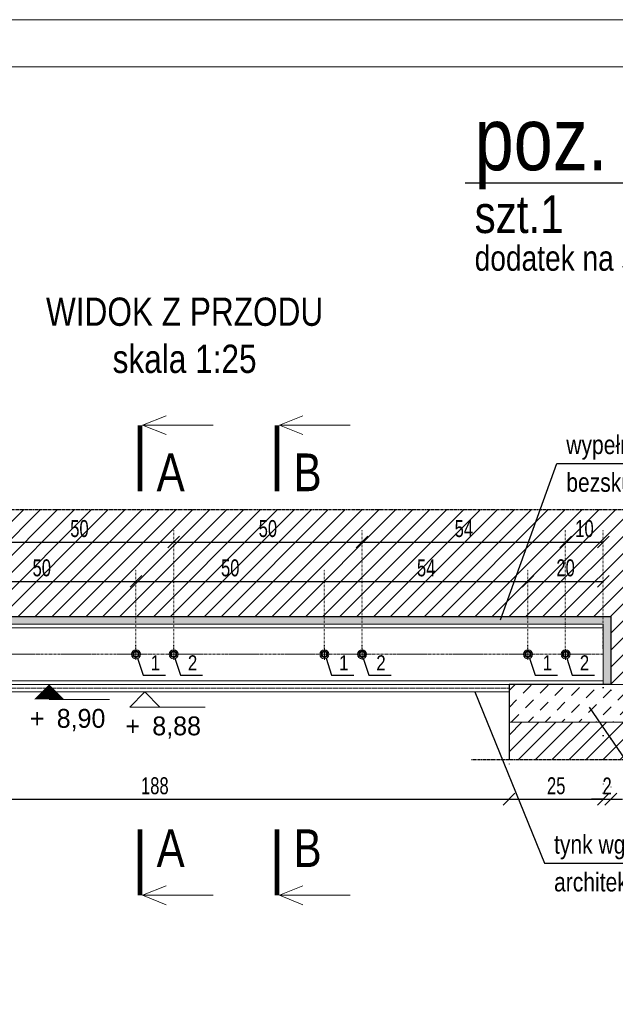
# Model space of a CAD drawing. Header units: millimetres. Extents: x 11149 to 111407, y -107619 to -23630.
# Tile 54 of 245: x 18801 to 18959, y -35621 to -35360. Entities that reach past the tile are written whole.
import ezdxf
from ezdxf.enums import TextEntityAlignment as Align

# ---------------------------------------------------------------- set-up
doc = ezdxf.new("R2010")
doc.units = ezdxf.units.MM
doc.header["$LTSCALE"] = 2
for name, pattern in [('CENTER2', [28.575, 19.05, -3.175, 3.175, -3.175]), ('DOT', [6.35, 0, -6.35]), ('HIDDEN', [9.525, 6.35, -3.175])]:
    doc.linetypes.add(name, pattern=pattern)
doc.layers.get('0').update_dxf_attribs({"plot": 0})
doc.layers.get('Defpoints').update_dxf_attribs({"color": 1})
for name, color, linetype, lineweight in [('e-cad_252', 252, 'HIDDEN', 9), ('e-cad_cienkie', 1, 'Continuous', 9), ('e-cad_kontur', 2, 'Continuous', 25), ('e-cad_obok', 3, 'Continuous', 9), ('e-cad_opisy', 7, 'Continuous', 9), ('e-cad_osie', 22, 'CENTER2', 9), ('e-cad_stal_kontur', 222, 'Continuous', 20), ('e-cad_wymiary', 4, 'Continuous', 9)]:
    doc.layers.add(name, color=color, linetype=linetype, lineweight=lineweight)
doc.layers.add('e-cad_ukryte', color=30, linetype='HIDDEN')
doc.styles.add('e-cad_1', font='arial.ttf', dxfattribs={"width": 0.7})
doc.styles.add('e-cad_2', font='arial.ttf', dxfattribs={"width": 0.8})
doc.dimstyles.new('e-cad_1_25_[cm]', dxfattribs={"dimscale": 2.5, "dimtxt": 1.8, "dimasz": 1.25, "dimexe": 1.25, "dimexo": 0.625, "dimgap": 0.5, "dimtad": 1, "dimdec": 0, "dimrnd": 1, "dimzin": 1, "dimtxsty": 'e-cad_1', "dimblk": 'OBLIQUE', "dimcen": 2.5, "dimclrd": 256, "dimclre": 252, "dimclrt": 7, "dimadec": 0, "dimazin": 0, "dimtfac": 1, "dimtix": 1, "dimtmove": 2, "dimatfit": 3, "dimldrblk": 'NONE', "dimfxl": 60, "dimfxlon": 1, "dimarcsym": 0})

# ---------------------------------------------------------------- blocks, each defined once
blk = doc.blocks.new('A3_poziom')
for points in [[(0, 0), (420, 0), (420, 297), (0, 297)], [(30, 5), (415, 5), (415, 292), (30, 292)]]:
    blk.add_lwpolyline(points, close=True)
blk = doc.blocks.new('e-cad_ZelbetPozycja')
at = {"layer": 'e-cad_opisy', "ltscale": 0.04, "style": 'e-cad_1', "width": 0.8}
for tag, p, height in [('OPIS_1', (0, 1.33), 6.67), ('OPIS_2', (0, -5.33), 4), ('OPIS_4', (16, -5.33), 4), ('OPIS_3', (0, -9.33), 2.67)]:
    blk.add_attdef(tag, p, '', height=height, dxfattribs=at)
at = {"layer": 'e-cad_opisy', "ltscale": 0.04, "style": 'e-cad_1', "width": 0.8, "flags": 1}
for tag, p in [('POZYCJA', (0, -20)), ('ILOSC', (0, -26.67)), ('DODATEK', (0, -33.33))]:
    blk.add_attdef(tag, p, '', height=4, dxfattribs=at)
blk = doc.blocks.new('_None')
blk = doc.blocks.new('_OBLIQUE')
at = {"color": 0, "linetype": 'ByBlock', "lineweight": -2}
blk.add_line((-0.5, -0.5), (0.5, 0.5), dxfattribs=at)
blk = doc.blocks.new('*D1572')
at = {"layer": 'Defpoints', "color": 0, "ltscale": 0.5}
for p in [(18743.31, -35538.36), (18931.31, -35555.86), (18931.31, -35566.81)]:
    blk.add_point(p, dxfattribs=at)
at = {"layer": 'e-cad_wymiary', "color": 252, "linetype": 'DOT', "lineweight": -2}
for p, q in [((18743.31, -35539.92), (18743.31, -35569.94)), ((18931.31, -35557.43), (18931.31, -35569.94))]:
    blk.add_line(p, q, dxfattribs=at)
at = {"layer": 'e-cad_wymiary', "lineweight": -2}
blk.add_line((18743.31, -35566.81), (18931.31, -35566.81), dxfattribs=at)
at = {"layer": 'e-cad_wymiary', "lineweight": -2, "ltscale": 0.5, "xscale": 3.125, "yscale": 3.125, "zscale": 3.125, "rotation": 180}
blk.add_blockref('_OBLIQUE', (18743.31, -35566.81), dxfattribs=at)
at = {"layer": 'e-cad_wymiary', "lineweight": -2, "ltscale": 0.5, "xscale": 3.125, "yscale": 3.125, "zscale": 3.125}
blk.add_blockref('_OBLIQUE', (18931.31, -35566.81), dxfattribs=at)
at = {"layer": 'e-cad_wymiary', "color": 7, "ltscale": 0.5, "insert": (18837.31, -35563.27), "char_height": 4.5, "attachment_point": 5, "style": 'e-cad_1'}
blk.add_mtext('188', dxfattribs=at)
blk = doc.blocks.new('e-cad_przekroj_1_1_P')
for points in [[(0.25, 7), (2.75, 8)], [(0.25, 7), (7.75, 7)], [(0.25, 7), (2.75, 6)]]:
    blk.add_lwpolyline(points)
at = {"const_width": 0.5}
blk.add_lwpolyline([(0, 0), (0, 7)], dxfattribs=at)
at = {"style": 'e-cad_1', "width": 0.8}
blk.add_attdef('SYMBOL', (1.75, 0), '', height=4, dxfattribs=at)
blk = doc.blocks.new('e-cad_przekroj_1_2_P')
at = {"const_width": 0.5}
blk.add_lwpolyline([(0, 0), (0, -7)], dxfattribs=at)
for points in [[(0.25, -7), (2.75, -6)], [(0.25, -7), (7.75, -7)], [(0.25, -7), (2.75, -8)]]:
    blk.add_lwpolyline(points)
at = {"style": 'e-cad_1', "width": 0.8}
blk.add_attdef('SYMBOL', (1.75, -4), '', height=4, dxfattribs=at)
blk = doc.blocks.new('*D1573')
at = {"layer": 'Defpoints', "color": 0, "ltscale": 0.5}
for p in [(18956.31, -35535.59), (18931.31, -35555.86), (18956.31, -35566.81)]:
    blk.add_point(p, dxfattribs=at)
at = {"layer": 'e-cad_wymiary', "color": 252, "linetype": 'DOT', "lineweight": -2}
for p, q in [((18956.31, -35537.15), (18956.31, -35569.94)), ((18931.31, -35557.43), (18931.31, -35569.94))]:
    blk.add_line(p, q, dxfattribs=at)
at = {"layer": 'e-cad_wymiary', "lineweight": -2}
blk.add_line((18931.31, -35566.81), (18956.31, -35566.81), dxfattribs=at)
at = {"layer": 'e-cad_wymiary', "lineweight": -2, "ltscale": 0.5, "xscale": 3.125, "yscale": 3.125, "zscale": 3.125, "rotation": 180}
blk.add_blockref('_OBLIQUE', (18931.31, -35566.81), dxfattribs=at)
at = {"layer": 'e-cad_wymiary', "lineweight": -2, "ltscale": 0.5, "xscale": 3.125, "yscale": 3.125, "zscale": 3.125}
blk.add_blockref('_OBLIQUE', (18956.31, -35566.81), dxfattribs=at)
at = {"layer": 'e-cad_wymiary', "color": 7, "ltscale": 0.5, "insert": (18943.81, -35563.27), "char_height": 4.5, "attachment_point": 5, "style": 'e-cad_1'}
blk.add_mtext('25', dxfattribs=at)
blk = doc.blocks.new('*D1576')
at = {"layer": 'Defpoints', "color": 0, "ltscale": 0.5}
for p in [(18958.31, -35536.36), (18956.31, -35566.81), (18958.31, -35566.81)]:
    blk.add_point(p, dxfattribs=at)
at = {"layer": 'e-cad_wymiary', "color": 252, "linetype": 'DOT', "lineweight": -2}
for p, q in [((18958.31, -35537.92), (18958.31, -35569.94)), ((18956.31, -35565.25), (18956.31, -35563.69))]:
    blk.add_line(p, q, dxfattribs=at)
at = {"layer": 'e-cad_wymiary', "lineweight": -2}
for p, q in [((18956.31, -35566.81), (18953.18, -35566.81)), ((18956.31, -35566.81), (18958.31, -35566.81)), ((18958.31, -35566.81), (18961.43, -35566.81))]:
    blk.add_line(p, q, dxfattribs=at)
at = {"layer": 'e-cad_wymiary', "lineweight": -2, "ltscale": 0.5, "xscale": 3.125, "yscale": 3.125, "zscale": 3.125}
blk.add_blockref('_OBLIQUE', (18956.31, -35566.81), dxfattribs=at)
at = {"layer": 'e-cad_wymiary', "lineweight": -2, "ltscale": 0.5, "xscale": 3.125, "yscale": 3.125, "zscale": 3.125, "rotation": 180}
blk.add_blockref('_OBLIQUE', (18958.31, -35566.81), dxfattribs=at)
at = {"layer": 'e-cad_wymiary', "color": 7, "ltscale": 0.5, "insert": (18957.31, -35563.3), "char_height": 4.5, "attachment_point": 5, "style": 'e-cad_1'}
blk.add_mtext('2', dxfattribs=at)
blk = doc.blocks.new('e-cad_kota_3_1')
blk.add_line((-1.6, -1.6), (6.4, -1.6))
blk.add_lwpolyline([(-1.6, -1.6), (0, 0), (1.6, -1.6)])
at = {"style": 'e-cad_1', "width": 0.95}
blk.add_attdef('ZNAK', text='', height=2, dxfattribs=at).set_placement((-0.5, -4.6), align=Align.RIGHT)
blk.add_attdef('RZEDNA', (0.8, -4.6), '', height=2, dxfattribs=at)
blk = doc.blocks.new('e-cad_kota_2_1')
blk.add_line((0, -1.6), (6.4, -1.6))
blk.add_lwpolyline([(0, 0, 0, 3.2, 0), (0, -1.6, 3.2, 3.2, 0)], format="xyseb")
at = {"style": 'e-cad_1', "width": 0.95}
blk.add_attdef('ZNAK', text='', height=2, dxfattribs=at).set_placement((-0.5, -4.6), align=Align.RIGHT)
blk.add_attdef('RZEDNA', (0.8, -4.6), '', height=2, dxfattribs=at)
blk = doc.blocks.new('*D1581')
at = {"layer": 'Defpoints', "color": 0, "ltscale": 0.5}
for p in [(18832.31, -35509.02), (18782.31, -35528.56), (18832.31, -35528.36)]:
    blk.add_point(p, dxfattribs=at)
at = {"layer": 'e-cad_wymiary', "color": 252, "linetype": 'DOT', "lineweight": -2, "ltscale": 0.02}
for p, q in [((18782.31, -35527), (18782.31, -35505.89)), ((18832.31, -35526.79), (18832.31, -35505.89))]:
    blk.add_line(p, q, dxfattribs=at)
at = {"layer": 'e-cad_wymiary', "lineweight": -2, "ltscale": 0.02}
blk.add_line((18782.31, -35509.02), (18832.31, -35509.02), dxfattribs=at)
at = {"layer": 'e-cad_wymiary', "lineweight": -2, "ltscale": 0.5, "xscale": 3.125, "yscale": 3.125, "zscale": 3.125, "rotation": 180}
blk.add_blockref('_OBLIQUE', (18782.31, -35509.02), dxfattribs=at)
at = {"layer": 'e-cad_wymiary', "lineweight": -2, "ltscale": 0.5, "xscale": 3.125, "yscale": 3.125, "zscale": 3.125}
blk.add_blockref('_OBLIQUE', (18832.31, -35509.02), dxfattribs=at)
at = {"layer": 'e-cad_wymiary', "color": 7, "ltscale": 0.5, "insert": (18807.31, -35505.47), "char_height": 4.5, "attachment_point": 5, "style": 'e-cad_1'}
blk.add_mtext('50', dxfattribs=at)
blk = doc.blocks.new('*D1582')
at = {"layer": 'Defpoints', "color": 0, "ltscale": 0.5}
for p in [(18882.31, -35509.02), (18832.31, -35528.36), (18882.31, -35528.36)]:
    blk.add_point(p, dxfattribs=at)
at = {"layer": 'e-cad_wymiary', "color": 252, "linetype": 'DOT', "lineweight": -2, "ltscale": 0.02}
for p, q in [((18832.31, -35526.79), (18832.31, -35505.89)), ((18882.31, -35526.79), (18882.31, -35505.89))]:
    blk.add_line(p, q, dxfattribs=at)
at = {"layer": 'e-cad_wymiary', "lineweight": -2, "ltscale": 0.02}
blk.add_line((18832.31, -35509.02), (18882.31, -35509.02), dxfattribs=at)
at = {"layer": 'e-cad_wymiary', "lineweight": -2, "ltscale": 0.5, "xscale": 3.125, "yscale": 3.125, "zscale": 3.125, "rotation": 180}
blk.add_blockref('_OBLIQUE', (18832.31, -35509.02), dxfattribs=at)
at = {"layer": 'e-cad_wymiary', "lineweight": -2, "ltscale": 0.5, "xscale": 3.125, "yscale": 3.125, "zscale": 3.125}
blk.add_blockref('_OBLIQUE', (18882.31, -35509.02), dxfattribs=at)
at = {"layer": 'e-cad_wymiary', "color": 7, "ltscale": 0.5, "insert": (18857.31, -35505.47), "char_height": 4.5, "attachment_point": 5, "style": 'e-cad_1'}
blk.add_mtext('50', dxfattribs=at)
blk = doc.blocks.new('*D1583')
at = {"layer": 'Defpoints', "color": 0, "ltscale": 0.5}
for p in [(18936.31, -35509.02), (18882.31, -35528.36), (18936.31, -35528.36)]:
    blk.add_point(p, dxfattribs=at)
at = {"layer": 'e-cad_wymiary', "color": 252, "linetype": 'DOT', "lineweight": -2, "ltscale": 0.02}
for p, q in [((18882.31, -35526.79), (18882.31, -35505.89)), ((18936.31, -35526.79), (18936.31, -35505.89))]:
    blk.add_line(p, q, dxfattribs=at)
at = {"layer": 'e-cad_wymiary', "lineweight": -2, "ltscale": 0.02}
blk.add_line((18882.31, -35509.02), (18936.31, -35509.02), dxfattribs=at)
at = {"layer": 'e-cad_wymiary', "lineweight": -2, "ltscale": 0.5, "xscale": 3.125, "yscale": 3.125, "zscale": 3.125, "rotation": 180}
blk.add_blockref('_OBLIQUE', (18882.31, -35509.02), dxfattribs=at)
at = {"layer": 'e-cad_wymiary', "lineweight": -2, "ltscale": 0.5, "xscale": 3.125, "yscale": 3.125, "zscale": 3.125}
blk.add_blockref('_OBLIQUE', (18936.31, -35509.02), dxfattribs=at)
at = {"layer": 'e-cad_wymiary', "color": 7, "ltscale": 0.5, "insert": (18909.31, -35505.48), "char_height": 4.5, "attachment_point": 5, "style": 'e-cad_1'}
blk.add_mtext('54', dxfattribs=at)
blk = doc.blocks.new('*D1584')
at = {"layer": 'Defpoints', "color": 0, "ltscale": 0.5}
for p in [(18956.31, -35509.02), (18936.31, -35528.36), (18956.31, -35528.36)]:
    blk.add_point(p, dxfattribs=at)
at = {"layer": 'e-cad_wymiary', "color": 252, "linetype": 'DOT', "lineweight": -2, "ltscale": 0.02}
for p, q in [((18936.31, -35526.79), (18936.31, -35505.89)), ((18956.31, -35526.79), (18956.31, -35505.89))]:
    blk.add_line(p, q, dxfattribs=at)
at = {"layer": 'e-cad_wymiary', "lineweight": -2, "ltscale": 0.02}
blk.add_line((18936.31, -35509.02), (18956.31, -35509.02), dxfattribs=at)
at = {"layer": 'e-cad_wymiary', "lineweight": -2, "ltscale": 0.5, "xscale": 3.125, "yscale": 3.125, "zscale": 3.125, "rotation": 180}
blk.add_blockref('_OBLIQUE', (18936.31, -35509.02), dxfattribs=at)
at = {"layer": 'e-cad_wymiary', "lineweight": -2, "ltscale": 0.5, "xscale": 3.125, "yscale": 3.125, "zscale": 3.125}
blk.add_blockref('_OBLIQUE', (18956.31, -35509.02), dxfattribs=at)
at = {"layer": 'e-cad_wymiary', "color": 7, "ltscale": 0.5, "insert": (18946.31, -35505.47), "char_height": 4.5, "attachment_point": 5, "style": 'e-cad_1'}
blk.add_mtext('20', dxfattribs=at)
blk = doc.blocks.new('*D1586')
at = {"layer": 'Defpoints', "color": 0, "ltscale": 0.5}
for p in [(18842.31, -35498.6), (18792.31, -35528.36), (18842.31, -35528.36)]:
    blk.add_point(p, dxfattribs=at)
at = {"layer": 'e-cad_wymiary', "color": 252, "linetype": 'DOT', "lineweight": -2, "ltscale": 0.02}
for p, q in [((18792.31, -35526.79), (18792.31, -35495.47)), ((18842.31, -35526.79), (18842.31, -35495.47))]:
    blk.add_line(p, q, dxfattribs=at)
at = {"layer": 'e-cad_wymiary', "lineweight": -2, "ltscale": 0.02}
blk.add_line((18792.31, -35498.6), (18842.31, -35498.6), dxfattribs=at)
at = {"layer": 'e-cad_wymiary', "lineweight": -2, "ltscale": 0.5, "xscale": 3.125, "yscale": 3.125, "zscale": 3.125, "rotation": 180}
blk.add_blockref('_OBLIQUE', (18792.31, -35498.6), dxfattribs=at)
at = {"layer": 'e-cad_wymiary', "lineweight": -2, "ltscale": 0.5, "xscale": 3.125, "yscale": 3.125, "zscale": 3.125}
blk.add_blockref('_OBLIQUE', (18842.31, -35498.6), dxfattribs=at)
at = {"layer": 'e-cad_wymiary', "color": 7, "ltscale": 0.5, "insert": (18817.31, -35495.05), "char_height": 4.5, "attachment_point": 5, "style": 'e-cad_1'}
blk.add_mtext('50', dxfattribs=at)
blk = doc.blocks.new('*D1587')
at = {"layer": 'Defpoints', "color": 0, "ltscale": 0.5}
for p in [(18892.31, -35498.6), (18842.31, -35528.36), (18892.31, -35528.36)]:
    blk.add_point(p, dxfattribs=at)
at = {"layer": 'e-cad_wymiary', "color": 252, "linetype": 'DOT', "lineweight": -2, "ltscale": 0.02}
for p, q in [((18842.31, -35526.79), (18842.31, -35495.47)), ((18892.31, -35526.79), (18892.31, -35495.47))]:
    blk.add_line(p, q, dxfattribs=at)
at = {"layer": 'e-cad_wymiary', "lineweight": -2, "ltscale": 0.02}
blk.add_line((18842.31, -35498.6), (18892.31, -35498.6), dxfattribs=at)
at = {"layer": 'e-cad_wymiary', "lineweight": -2, "ltscale": 0.5, "xscale": 3.125, "yscale": 3.125, "zscale": 3.125, "rotation": 180}
blk.add_blockref('_OBLIQUE', (18842.31, -35498.6), dxfattribs=at)
at = {"layer": 'e-cad_wymiary', "lineweight": -2, "ltscale": 0.5, "xscale": 3.125, "yscale": 3.125, "zscale": 3.125}
blk.add_blockref('_OBLIQUE', (18892.31, -35498.6), dxfattribs=at)
at = {"layer": 'e-cad_wymiary', "color": 7, "ltscale": 0.5, "insert": (18867.31, -35495.05), "char_height": 4.5, "attachment_point": 5, "style": 'e-cad_1'}
blk.add_mtext('50', dxfattribs=at)
blk = doc.blocks.new('*D1588')
at = {"layer": 'Defpoints', "color": 0, "ltscale": 0.5}
for p in [(18946.31, -35498.6), (18892.31, -35528.36), (18946.31, -35530.36)]:
    blk.add_point(p, dxfattribs=at)
at = {"layer": 'e-cad_wymiary', "color": 252, "linetype": 'DOT', "lineweight": -2, "ltscale": 0.02}
for p, q in [((18892.31, -35526.79), (18892.31, -35495.47)), ((18946.31, -35528.79), (18946.31, -35495.47))]:
    blk.add_line(p, q, dxfattribs=at)
at = {"layer": 'e-cad_wymiary', "lineweight": -2, "ltscale": 0.02}
blk.add_line((18892.31, -35498.6), (18946.31, -35498.6), dxfattribs=at)
at = {"layer": 'e-cad_wymiary', "lineweight": -2, "ltscale": 0.5, "xscale": 3.125, "yscale": 3.125, "zscale": 3.125, "rotation": 180}
blk.add_blockref('_OBLIQUE', (18892.31, -35498.6), dxfattribs=at)
at = {"layer": 'e-cad_wymiary', "lineweight": -2, "ltscale": 0.5, "xscale": 3.125, "yscale": 3.125, "zscale": 3.125}
blk.add_blockref('_OBLIQUE', (18946.31, -35498.6), dxfattribs=at)
at = {"layer": 'e-cad_wymiary', "color": 7, "ltscale": 0.5, "insert": (18919.31, -35495.06), "char_height": 4.5, "attachment_point": 5, "style": 'e-cad_1'}
blk.add_mtext('54', dxfattribs=at)
blk = doc.blocks.new('*D1589')
at = {"layer": 'Defpoints', "color": 0, "ltscale": 0.5}
for p in [(18956.31, -35498.6), (18956.31, -35528.36), (18946.31, -35530.36)]:
    blk.add_point(p, dxfattribs=at)
at = {"layer": 'e-cad_wymiary', "color": 252, "linetype": 'DOT', "lineweight": -2, "ltscale": 0.02}
for p, q in [((18946.31, -35528.79), (18946.31, -35495.47)), ((18956.31, -35526.79), (18956.31, -35495.47))]:
    blk.add_line(p, q, dxfattribs=at)
at = {"layer": 'e-cad_wymiary', "lineweight": -2, "ltscale": 0.02}
blk.add_line((18946.31, -35498.6), (18956.31, -35498.6), dxfattribs=at)
at = {"layer": 'e-cad_wymiary', "lineweight": -2, "ltscale": 0.5, "xscale": 3.125, "yscale": 3.125, "zscale": 3.125, "rotation": 180}
blk.add_blockref('_OBLIQUE', (18946.31, -35498.6), dxfattribs=at)
at = {"layer": 'e-cad_wymiary', "lineweight": -2, "ltscale": 0.5, "xscale": 3.125, "yscale": 3.125, "zscale": 3.125}
blk.add_blockref('_OBLIQUE', (18956.31, -35498.6), dxfattribs=at)
at = {"layer": 'e-cad_wymiary', "color": 7, "ltscale": 0.5, "insert": (18951.31, -35495.05), "char_height": 4.5, "attachment_point": 5, "style": 'e-cad_1'}
blk.add_mtext('10', dxfattribs=at)

msp = doc.modelspace()

# ---------------------------------------------------------------- hatches: boundary and pattern name
at = {"layer": 'e-cad_252', "ltscale": 10}
h = msp.add_hatch(dxfattribs=at)
h.set_pattern_fill('ANSI31', color=256)
h.set_pattern_definition([(45, (32611.8616, -18295.0918), (-2.24506403, 2.24506403), [])])
h.paths.add_polyline_path([(18698.31, -35556.36), (18698.31, -35489.99), (18976.31, -35489.99), (18976.31, -35556.36), (18931.31, -35556.36), (18931.31, -35546.36), (18962.31, -35546.36), (18962.31, -35536.36), (18958.31, -35536.36), (18958.31, -35518.36), (18716.31, -35518.36), (18716.31, -35536.36), (18712.31, -35536.36), (18712.31, -35546.36), (18743.31, -35546.36), (18743.31, -35556.36)])
h.paths.add_polyline_path([(18915.73, -35491.55), (18915.73, -35498.42), (18922.52, -35498.42), (18922.52, -35491.55)], flags=24)
h.paths.add_polyline_path([(18724.75, -35491.53), (18724.75, -35498.42), (18731.61, -35498.42), (18731.61, -35491.53)], flags=24)
h.paths.add_polyline_path([(18947.58, -35491.53), (18947.58, -35498.42), (18954.08, -35498.42), (18954.08, -35491.53)], flags=24)
h.paths.add_polyline_path([(18719.58, -35501.95), (18719.58, -35508.84), (18726.08, -35508.84), (18726.08, -35501.95)], flags=24)
h.paths.add_polyline_path([(18751.73, -35501.97), (18751.73, -35508.84), (18758.52, -35508.84), (18758.52, -35501.97)], flags=24)
h.paths.add_polyline_path([(18942.75, -35501.95), (18942.75, -35508.84), (18949.61, -35508.84), (18949.61, -35501.95)], flags=24)
h.paths.add_polyline_path([(18905.73, -35501.97), (18905.73, -35508.84), (18912.52, -35508.84), (18912.52, -35501.97)], flags=24)
h.paths.add_polyline_path([(18803.73, -35501.95), (18803.73, -35508.84), (18810.52, -35508.84), (18810.52, -35501.95)], flags=24)
h.paths.add_polyline_path([(18853.73, -35501.95), (18853.73, -35508.84), (18860.52, -35508.84), (18860.52, -35501.95)], flags=24)
h.paths.add_polyline_path([(18813.73, -35491.53), (18813.73, -35498.42), (18820.52, -35498.42), (18820.52, -35491.53)], flags=24)
h.paths.add_polyline_path([(18761.73, -35491.99), (18761.73, -35498.85), (18768.52, -35498.85), (18768.52, -35491.99)], flags=24)
h.paths.add_polyline_path([(18863.73, -35491.53), (18863.73, -35498.42), (18870.52, -35498.42), (18870.52, -35491.53)], flags=24)
at = {"layer": 'e-cad_252', "ltscale": 0.8}
h = msp.add_hatch(dxfattribs=at)
h.set_pattern_fill('CONC', color=256, scale=0.625, angle=30)
h.set_pattern_definition([(30, (11094.623, -35590.701), (-7.9375, 13.748153), [0, -15.875]), (30, (11097.538, -35595.434), (-7.9375, 13.748153), [0, -15.875]), (30, (11093.664, -35587.772), (-7.9375, 13.748153), [0, -15.875]), (8.1986, (11088.976, -35596.161), (49.1819629, 10.0643501), [1.709785, -83.77971]), (246.8699, (11090.6683, -35595.9172), (25.3694577, 51.3088076), [0.79375, -78.58125]), (160.6013, (11090.3565, -35596.6472), (116.36576442, -42.80140287), [1.463596, -144.896665]), (236.5651, (11086.772, -35600.916), (-5.810631, -21.6856646), [0.35498, -35.1426]), (356.3099, (11086.5765, -35601.2126), (35.433811, 2.1268249), [0.57239, -56.66575]), (138.4349, (11087.1477, -35601.2494), (-29.6231348, 19.5588252), [0.502015, -49.699148]), (255, (11096.365, -35597.211), (7.937502, -13.748158), [0.673513, -21.77712]), (30, (11096.19, -35597.862), (5.810653, 21.685653), [0.9525, -14.9225]), (165, (11097.015, -35597.385), (-13.748158, -7.937502), [0.673513, -21.77712]), (281.5651, (11089.635, -35589.365), (-2.126872, 35.4338), [0.502015, -49.699148]), (30, (11089.736, -35589.857), (5.810653, 21.685653), [0.79375, -15.08125]), (173.1301, (11090.423, -35589.4598), (-57.1194597, 3.6838089), [0.79375, -78.58125]), (243.6901, (11082.269, -35593.4342), (19.55879, 29.623168), [0.57239, -56.66575]), (11.5651, (11082.0153, -35593.9473), (-35.4338, -2.126872), [1.00403, -49.197133]), (156.8699, (11082.999, -35593.746), (51.3088076, -25.3694577), [0.79375, -78.58125]), (30, (11086.573, -35591.682), (-7.9375, 13.748153), [0, -15.875]), (30, (11084.925, -35597.4), (-7.9375, 13.748153), [0, -15.875]), (30, (11091.712, -35600.264), (-7.9375, 13.748153), [0, -15.875]), (30, (11092.963, -35593.859), (-7.9375, 13.748153), [0, -15.875]), (30, (11087.627, -35593.824), (-7.9375, 13.748153), [0, -15.875]), (30, (11084.364, -35595.158), (-7.9375, 13.748153), [0, -15.875]), (30, (11086.077, -35595.268), (-7.9375, 13.748153), [0, -15.875]), (30, (11087.433, -35598.885), (-7.9375, 13.748153), [0, -15.875]), (30, (11083.815, -35600.24), (-7.9375, 13.748153), [0, -15.875]), (30, (11082.127, -35596.999), (-7.9375, 13.748153), [0, -15.875]), (30, (11079.969, -35594.212), (-7.9375, 13.748153), [0, -15.875]), (30, (11083.913, -35591.202), (-7.9375, 13.748153), [0, -15.875]), (30, (11086.62, -35588.906), (-7.9375, 13.748153), [0, -15.875]), (30, (11091.75, -35586.677), (-7.9375, 13.748153), [0, -15.875]), (30, (11090.91, -35592.844), (-7.9375, 13.748153), [0, -15.875]), (30, (11088.107, -35591.164), (-7.9375, 13.748153), [0, -15.875]), (30, (11093.017, -35597.128), (-7.9375, 13.748153), [0, -15.875]), (30, (11089.29, -35600.196), (-7.9375, 13.748153), [0, -15.875]), (30, (11095.16, -35600.84), (-7.9375, 13.748153), [0, -15.875]), (30, (11090.147, -35602.634), (-7.9375, 13.748153), [0, -15.875]), (30, (11085.986, -35605.587), (-7.9375, 13.748153), [0, -15.875]), (30, (11088.032, -35605.321), (-7.9375, 13.748153), [0, -15.875]), (30, (11087.058, -35603.317), (-7.9375, 13.748153), [0, -15.875]), (30, (11097.54, -35600.199), (-7.9375, 13.748153), [0, -15.875]), (30, (11095.935, -35593.61), (-7.9375, 13.748153), [0, -15.875]), (30, (11092.866, -35589.882), (-7.9375, 13.748153), [0, -15.875]), (30, (11092.257, -35603.432), (-7.9375, 13.748153), [0, -15.875])])
h.paths.add_polyline_path([(18716.31, -35536.36), (18716.31, -35518.36), (18958.31, -35518.36), (18958.31, -35536.36), (18956.31, -35536.36), (18956.31, -35520.36), (18718.31, -35520.36), (18718.31, -35536.36)])
at = {"layer": 'e-cad_obok', "ltscale": 0.8}
h = msp.add_hatch(dxfattribs=at)
h.set_pattern_fill('CONCRE', color=256, angle=180, style=0)
h.set_pattern_definition([(45, (6595.851, -38942.544), (-4.490128, 4.490128), [3, -2.5]), (45, (6600.341, -38942.544), (-4.490128, 4.490128), [3, -2.5])])
h.paths.add_polyline_path([(18931.31, -35546.36), (18931.31, -35536.36), (18962.31, -35536.36), (18962.31, -35546.36)])

# ---------------------------------------------------------------- linework, layer by layer
at = {"layer": 'e-cad_cienkie', "color": 0, "ltscale": 0.8}
for points in [[(18832.31, -35529.35), (18833.17, -35528.85), (18833.17, -35527.86), (18832.31, -35527.36), (18831.45, -35527.86), (18831.45, -35528.85), (18832.31, -35529.35)], [(18842.31, -35529.35), (18843.17, -35528.85), (18843.17, -35527.86), (18842.31, -35527.36), (18841.45, -35527.86), (18841.45, -35528.85), (18842.31, -35529.35)], [(18882.31, -35529.35), (18883.17, -35528.85), (18883.17, -35527.86), (18882.31, -35527.36), (18881.45, -35527.86), (18881.45, -35528.85), (18882.31, -35529.35)], [(18892.31, -35529.35), (18893.17, -35528.85), (18893.17, -35527.86), (18892.31, -35527.36), (18891.45, -35527.86), (18891.45, -35528.85), (18892.31, -35529.35)], [(18936.31, -35529.35), (18937.17, -35528.85), (18937.17, -35527.86), (18936.31, -35527.36), (18935.45, -35527.86), (18935.45, -35528.85), (18936.31, -35529.35)], [(18946.31, -35529.35), (18947.17, -35528.85), (18947.17, -35527.86), (18946.31, -35527.36), (18945.45, -35527.86), (18945.45, -35528.85), (18946.31, -35529.35)]]:
    msp.add_lwpolyline(points, dxfattribs=at)
for centre, radius in [((18832.31, -35528.36), 1.2), ((18832.31, -35528.36), 0.635), ((18842.31, -35528.36), 1.2), ((18842.31, -35528.36), 0.635), ((18882.31, -35528.36), 1.2), ((18882.31, -35528.36), 0.635), ((18892.31, -35528.36), 1.2), ((18892.31, -35528.36), 0.635), ((18936.31, -35528.36), 1.2), ((18936.31, -35528.36), 0.635), ((18946.31, -35528.36), 1.2), ((18946.31, -35528.36), 0.635)]:
    msp.add_circle(centre, radius, dxfattribs=at)
for centre in [(18832.31, -35528.36), (18842.31, -35528.36), (18882.31, -35528.36), (18892.31, -35528.36), (18936.31, -35528.36), (18946.31, -35528.36)]:
    msp.add_arc(centre, 0.707, 100, 10, dxfattribs=at)
at = {"layer": 'e-cad_kontur'}
msp.add_lwpolyline([(18743.31, -35556.36), (18743.31, -35536.36), (18718.31, -35536.36), (18716.31, -35536.36), (18716.31, -35518.36), (18958.31, -35518.36), (18958.31, -35518.36), (18958.31, -35536.36), (18931.31, -35536.36), (18931.31, -35556.36)], dxfattribs=at)
at = {"layer": 'e-cad_obok', "ltscale": 0.8}
msp.add_lwpolyline([(18962.31, -35536.36), (18962.31, -35546.36), (18931.31, -35546.36), (18931.31, -35536.36), (18962.31, -35536.36)], dxfattribs=at)
at = {"layer": 'e-cad_opisy', "ltscale": 0.8}
msp.add_lwpolyline([(18743.31, -35538.36), (18931.31, -35538.36)], dxfattribs=at)
at = {"layer": 'e-cad_osie', "color": 0, "ltscale": 0.8}
for points in [[(18832.31, -35529.83), (18832.31, -35526.88)], [(18842.31, -35529.83), (18842.31, -35526.88)], [(18882.31, -35529.83), (18882.31, -35526.88)], [(18892.31, -35529.83), (18892.31, -35526.88)], [(18936.31, -35529.83), (18936.31, -35526.88)], [(18946.31, -35529.83), (18946.31, -35526.88)], [(18830.97, -35528.36), (18833.65, -35528.36)], [(18840.97, -35528.36), (18843.65, -35528.36)], [(18880.97, -35528.36), (18883.65, -35528.36)], [(18890.97, -35528.36), (18893.65, -35528.36)], [(18934.97, -35528.36), (18937.65, -35528.36)], [(18944.97, -35528.36), (18947.65, -35528.36)]]:
    msp.add_lwpolyline(points, dxfattribs=at)
at = {"layer": 'e-cad_osie', "ltscale": 0.02}
msp.add_lwpolyline([(18956.31, -35528.36), (18718.31, -35528.36)], dxfattribs=at)
at = {"layer": 'e-cad_stal_kontur', "ltscale": 0.02}
for points in [[(18956.31, -35520.36), (18718.31, -35520.36)], [(18956.31, -35521.31), (18718.31, -35521.31)], [(18956.31, -35536.36), (18956.31, -35520.36)], [(18956.31, -35535.41), (18718.31, -35535.41)], [(18956.31, -35536.36), (18718.31, -35536.36)]]:
    msp.add_lwpolyline(points, dxfattribs=at)
at = {"layer": 'e-cad_stal_kontur', "linetype": 'HIDDEN', "ltscale": 0.01}
msp.add_lwpolyline([(18743.31, -35537.36), (18931.31, -35537.36)], dxfattribs=at)
at = {"layer": 'e-cad_stal_kontur', "ltscale": 0.8}
for centre in [(18832.31, -35528.36), (18842.31, -35528.36), (18882.31, -35528.36), (18892.31, -35528.36), (18936.31, -35528.36), (18946.31, -35528.36)]:
    msp.add_circle(centre, 0.7, dxfattribs=at)
at = {"layer": 'e-cad_ukryte', "ltscale": 0.02}
msp.add_lwpolyline([(18753.31, -35556.36), (18698.31, -35556.36), (18698.31, -35489.99), (18976.31, -35489.99), (18976.31, -35556.36), (18921.31, -35556.36)], dxfattribs=at)

# ---------------------------------------------------------------- block references
at = {"layer": 'e-cad_opisy', "ltscale": 0.02, "xscale": 2.5, "yscale": 2.5, "zscale": 2.5}
msp.add_blockref('A3_poziom', (18451.87, -36102.55), dxfattribs=at)
at = {"layer": 'e-cad_opisy', "ltscale": 0.5, "xscale": 2.5, "yscale": 2.5, "zscale": 2.5}
msp.add_blockref('e-cad_ZelbetPozycja', (18922.18, -35403.31), dxfattribs=at).add_auto_attribs({'OPIS_1': 'poz. Nadproże N-3.2', 'OPIS_2': 'szt.1', 'OPIS_3': 'dodatek na spoiny 1,8%'})
at = {"layer": 'e-cad_opisy', "xscale": 2.5, "yscale": 2.5, "zscale": 2.5, "rotation": 360}
for name, p, values in [('e-cad_przekroj_1_1_P', (18833.41, -35485.11), {'SYMBOL': 'A'}), ('e-cad_przekroj_1_1_P', (18869.74, -35485.11), {'SYMBOL': 'B'}), ('e-cad_przekroj_1_2_P', (18833.41, -35574.79), {'SYMBOL': 'A'}), ('e-cad_przekroj_1_2_P', (18869.74, -35574.79), {'SYMBOL': 'B'})]:
    msp.add_blockref(name, p, dxfattribs=at).add_auto_attribs(values)
at = {"layer": 'e-cad_opisy', "xscale": 2.5, "yscale": 2.5, "zscale": 2.5}
for name, p, values in [('e-cad_kota_2_1', (18809.28, -35536.36), {'RZEDNA': '8,90', 'ZNAK': '+'}), ('e-cad_kota_3_1', (18834.64, -35538.36), {'RZEDNA': '8,88', 'ZNAK': '+'})]:
    msp.add_blockref(name, p, dxfattribs=at).add_auto_attribs(values)

# ---------------------------------------------------------------- texts
at = {"layer": 'e-cad_opisy', "style": 'e-cad_1', "width": 0.8}
for s, height, p in [('wypełnić szczelinę zaprawą', 5, (18946.49, -35475.27)), ('bezskurczową np. Ceresit CX 15', 5, (18946.49, -35485.27)), ('1', 4, (18836.22, -35532.64)), ('2', 4, (18846.08, -35532.64)), ('1', 4, (18886.22, -35532.64)), ('2', 4, (18896.08, -35532.64)), ('1', 4, (18940.22, -35532.64)), ('2', 4, (18950.08, -35532.64)), ('tynk wg', 5, (18943.25, -35581.27)), ('architektury', 5, (18943.25, -35591.27))]:
    msp.add_text(s, height=height, dxfattribs=at).set_placement(p)
at = {"layer": 'e-cad_opisy', "ltscale": 0.8, "insert": (18845.21, -35453.86), "char_height": 7.5, "width": 113.777, "attachment_point": 8, "style": 'e-cad_2'}
msp.add_mtext('WIDOK Z PRZODU\\Pskala 1:25', dxfattribs=at)

# ---------------------------------------------------------------- dimensions: what is measured, and where the dimension line sits
at = {"layer": 'e-cad_wymiary', "ltscale": 0.02}
for base, p1, p2, picture, middle in [((18842.31, -35498.6), (18792.31, -35528.36), (18842.31, -35528.36), '*D1586', (18817.31, -35495.05)), ((18892.31, -35498.6), (18842.31, -35528.36), (18892.31, -35528.36), '*D1587', (18867.31, -35495.05)), ((18946.31, -35498.6), (18892.31, -35528.36), (18946.31, -35530.36), '*D1588', (18919.31, -35495.06)), ((18956.31, -35498.6), (18946.31, -35530.36), (18956.31, -35528.36), '*D1589', (18951.31, -35495.05)), ((18832.31, -35509.02), (18782.31, -35528.56), (18832.31, -35528.36), '*D1581', (18807.31, -35505.47)), ((18882.31, -35509.02), (18832.31, -35528.36), (18882.31, -35528.36), '*D1582', (18857.31, -35505.47)), ((18936.31, -35509.02), (18882.31, -35528.36), (18936.31, -35528.36), '*D1583', (18909.31, -35505.48)), ((18956.31, -35509.02), (18936.31, -35528.36), (18956.31, -35528.36), '*D1584', (18946.31, -35505.47))]:
    dim = msp.add_linear_dim(base=base, p1=p1, p2=p2, dimstyle='e-cad_1_25_[cm]', dxfattribs=at)
    dim.commit()
    dim.dimension.update_dxf_attribs({"geometry": picture, "text_midpoint": middle})
at = {"layer": 'e-cad_wymiary'}
for base, p1, p2, picture, middle in [((18956.31, -35566.81), (18931.31, -35555.86), (18956.31, -35535.59), '*D1573', (18943.81, -35563.27)), ((18958.31, -35566.81), (18956.31, -35566.81), (18958.31, -35536.36), '*D1576', (18957.31, -35563.3)), ((18931.31, -35566.81), (18743.31, -35538.36), (18931.31, -35555.86), '*D1572', (18837.31, -35563.27))]:
    dim = msp.add_linear_dim(base=base, p1=p1, p2=p2, dimstyle='e-cad_1_25_[cm]', dxfattribs=at)
    dim.commit()
    dim.dimension.update_dxf_attribs({"geometry": picture, "text_midpoint": middle})

# ---------------------------------------------------------------- leaders
at = {"layer": 'e-cad_cienkie', "ltscale": 0.5, "has_arrowhead": 0}
msp.add_leader([(18919.68, -35403.31), (19096.55, -35403.31)], dimstyle='e-cad_1_25_[cm]', dxfattribs=at)
at = {"layer": 'e-cad_cienkie', "has_arrowhead": 0}
for points in [[(18929.06, -35519.23), (18943.99, -35477.77), (19028.59, -35477.77)], [(18832.74, -35529.36), (18834.22, -35533.91), (18840.13, -35533.91)], [(18842.6, -35529.36), (18844.08, -35533.91), (18849.99, -35533.91)], [(18882.74, -35529.36), (18884.22, -35533.91), (18890.13, -35533.91)], [(18892.6, -35529.36), (18894.08, -35533.91), (18899.99, -35533.91)], [(18936.74, -35529.36), (18938.22, -35533.91), (18944.13, -35533.91)], [(18946.6, -35529.36), (18948.08, -35533.91), (18953.99, -35533.91)], [(18922.23, -35538.36), (18940.75, -35583.77), (18973.67, -35583.77)], [(18952.53, -35542.35), (18969.96, -35567.89), (19024.96, -35567.89)]]:
    msp.add_leader(points, dimstyle='e-cad_1_25_[cm]', override={"dimldrblk": 'None'}, dxfattribs=at)

doc.saveas('drawing.dxf')
